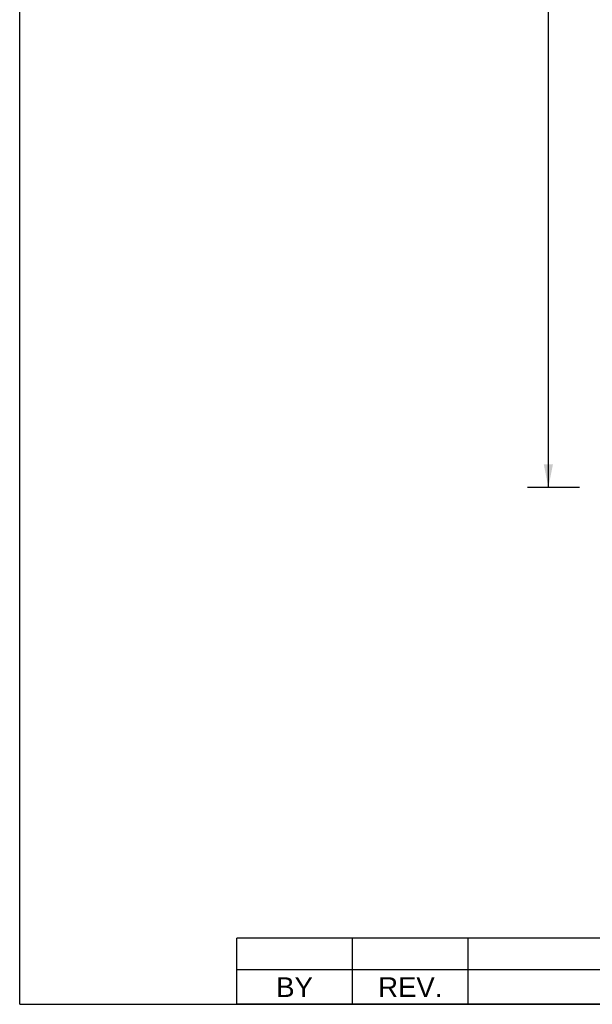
# Model space of a CAD drawing. Header units: inches. Extents: x 0 to 18.3, y 0 to 14.2.
# Tile 1 of 13: x 0 to 4.1, y 0 to 7.1. Entities that reach past the tile are written whole.
import ezdxf

# ---------------------------------------------------------------- set-up
doc = ezdxf.new("R2010")
doc.units = ezdxf.units.IN
doc.header["$LTSCALE"] = 1.008333
doc.header["$MEASUREMENT"] = 0
doc.layers.get('0').update_dxf_attribs({"linetype": 'CONTINUOUS'})
doc.styles.get("Standard").update_dxf_attribs({"font": 'arial.ttf'})
doc.dimstyles.new('DIMSTYLE_1', dxfattribs={"dimtxt": 0.141667, "dimasz": 0.166667, "dimexe": 0.09, "dimexo": 0.07, "dimgap": 0.0425, "dimtad": 0, "dimtih": 1, "dimtoh": 1, "dimzin": 4, "dimdsep": 46, "dimtxsty": 'Standard', "dimblk": '_FILLED', "dimblk1": '_FILLED', "dimblk2": '_FILLED', "dimcen": 0.09, "dimadec": 3, "dimazin": 1, "dimtfac": 1, "dimtdec": 3, "dimtofl": 0, "dimtmove": 0, "dimatfit": 3, "dimldrblk": '_FILLED', "dimfxl": 0, "dimtolj": 1, "dimtzin": 4, "dimarcsym": 0})

# ---------------------------------------------------------------- blocks, each defined once
blk = doc.blocks.new('_FILLED')
at = {"color": 0, "linetype": 'ByBlock'}
blk.add_solid([(0, 0), (-1, 0.2), (-1, -0.2)], dxfattribs=at)
blk = doc.blocks.new('*D1')
at = {"color": 2, "linetype": 'Continuous'}
for p, q in [((4.0299, 12.3438), (3.6568, 12.3438)), ((3.8068, 12.3438), (3.8068, 8.1754)), ((3.8068, 3.7238), (3.8068, 7.8921)), ((4.0299, 3.7238), (3.6568, 3.7238))]:
    blk.add_line(p, q, dxfattribs=at)
at = {"color": 2, "linetype": 'Continuous', "xscale": 0.1666666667, "yscale": 0.1666666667, "zscale": 0.1666666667}
for p, rotation in [((3.8068, 12.3438), 90), ((3.8068, 3.7238), 270)]:
    blk.add_blockref('_FILLED', p, dxfattribs=dict(at, rotation=rotation))
at = {"color": 2, "linetype": 'Continuous', "insert": (3.8068, 8.1046), "char_height": 0.14167, "width": 0.384975, "attachment_point": 2, "line_spacing_factor": 0.9}
blk.add_mtext('8.62', dxfattribs=at)

msp = doc.modelspace()

# ---------------------------------------------------------------- linework, layer by layer
at = {"color": 7, "linetype": 'Continuous'}
for q in [(0, 14.1667), (18.3333, 0)]:
    msp.add_line((0, 0), q, dxfattribs=at)
at = {"color": 2, "linetype": 'Continuous'}
for p, q in [((9.6875, 0.4753), (1.5625, 0.4753)), ((1.5625, 0), (1.5625, 0.4753)), ((2.3958, 0), (2.3958, 0.4753)), ((3.2292, 0), (3.2292, 0.4753)), ((9.6875, 0.2474), (1.5625, 0.2474)), ((9.6875, 0), (1.5625, 0))]:
    msp.add_line(p, q, dxfattribs=at)

# ---------------------------------------------------------------- texts
at = {"color": 2, "linetype": 'Continuous', "char_height": 0.14167, "attachment_point": 2, "line_spacing_factor": 0.9}
for s, insert, width in [('BY', (1.9792, 0.1945), 0.263321), ('REV.', (2.8125, 0.1945), 0.460812)]:
    msp.add_mtext(s, dxfattribs=dict(at, insert=insert, width=width))

# ---------------------------------------------------------------- dimensions: what is measured, and where the dimension line sits
at = {"color": 2, "linetype": 'Continuous'}
dim = msp.add_linear_dim(base=(3.8068, 12.3438), p1=(4.0999, 3.7238), p2=(4.0999, 12.3438), angle=90, dimstyle='DIMSTYLE_1', dxfattribs=at)
dim.commit()
dim.dimension.update_dxf_attribs({"geometry": '*D1', "text_midpoint": (3.8053, 8.033), "dimtype": 160})

doc.saveas('drawing.dxf')
